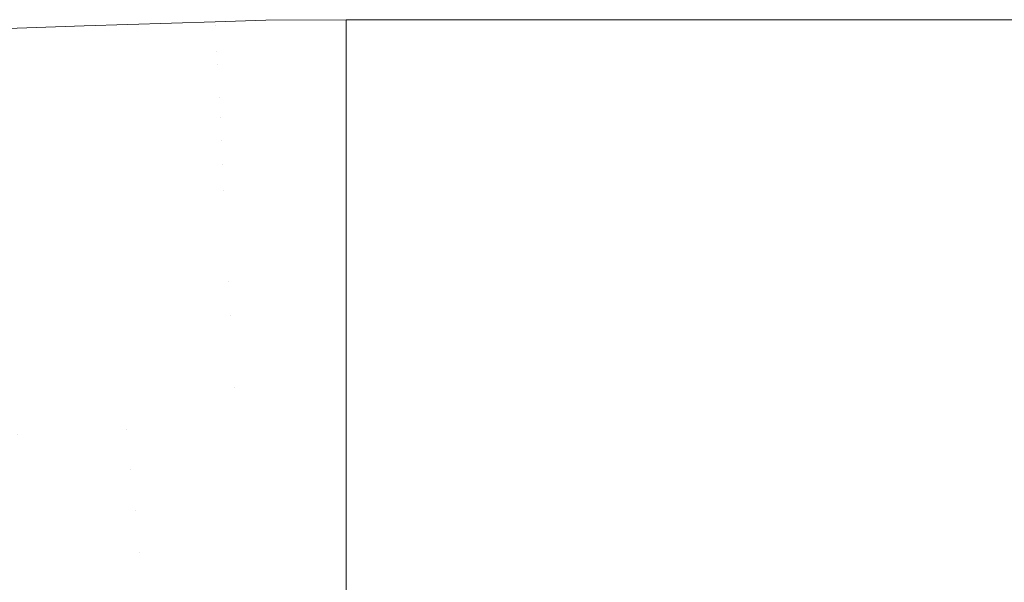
# Model space of a CAD drawing. Header units: centimetres. Extents: x -44.1 to 45.2, y 4.2 to 6.
# Tile 105 of 256: x -43.932 to -43.8927, y 5.9777 to 6.0002. Entities that reach past the tile are written whole.
import ezdxf

# ---------------------------------------------------------------- set-up
doc = ezdxf.new("R2010")
doc.units = ezdxf.units.CM
doc.header["$LTSCALE"] = 2.54
doc.layers.add('Lucido design-1', color=7, linetype='Continuous')

# ---------------------------------------------------------------- blocks, each defined once
blk = doc.blocks.new('Gruppo-4-1')
at = {"color": 7, "linetype": 'Continuous', "lineweight": 9}
for points, invisible_edges in [([(-43.934637, 5.999579, -2276.315926), (-43.929436, 5.999822, -2276.315926), (-43.929451, 5.999968, -2276.319046), (-43.93466, 5.999725, -2276.319046)], 15), ([(-43.933738, 5.999824, -2276.32217), (-43.93466, 5.999725, -2276.319046), (-43.929451, 5.999968, -2276.319046)], 11), ([(-43.929451, 5.999968, -2276.925294), (-43.93466, 5.999725, -2276.925294), (-43.933738, 5.999824, -2276.92217)], 11), ([(-43.93466, 5.999725, -2276.925294), (-43.929451, 5.999968, -2276.925294), (-43.929436, 5.999822, -2276.928414), (-43.934637, 5.999579, -2276.928414)], 15), ([(-43.929451, 5.999968, -2276.319046), (-43.929455, 5.999961, -2276.32217), (-43.933738, 5.999824, -2276.32217)], 9), ([(-43.933738, 5.999824, -2276.92217), (-43.929455, 5.999961, -2276.92217), (-43.929451, 5.999968, -2276.925294)], 10), ([(-43.929455, 5.999961, -2276.92217), (-43.933738, 5.999824, -2276.92217), (-43.933738, 5.999824, -2276.32217), (-43.929455, 5.999961, -2276.32217)], 10), ([(-43.924228, 6.000129, -2276.32217), (-43.929455, 5.999961, -2276.32217), (-43.929451, 5.999968, -2276.319046)], 10), ([(-43.929455, 5.999961, -2276.32217), (-43.924228, 6.000129, -2276.32217), (-43.924228, 6.000129, -2276.92217), (-43.929455, 5.999961, -2276.92217)], 10), ([(-43.929451, 5.999968, -2276.925294), (-43.929455, 5.999961, -2276.92217), (-43.924228, 6.000129, -2276.92217)], 9), ([(-43.929451, 5.999968, -2276.319046), (-43.924227, 6.000114, -2276.319046), (-43.924228, 6.000129, -2276.32217)], 11), ([(-43.924228, 6.000129, -2276.92217), (-43.924227, 6.000114, -2276.925294), (-43.929451, 5.999968, -2276.925294)], 11), ([(-43.924227, 6.000114, -2276.319046), (-43.929451, 5.999968, -2276.319046), (-43.929436, 5.999822, -2276.315926), (-43.924219, 5.999968, -2276.315926)], 15), ([(-43.924219, 5.999968, -2276.928414), (-43.929436, 5.999822, -2276.928414), (-43.929451, 5.999968, -2276.925294), (-43.924227, 6.000114, -2276.925294)], 15), ([(-43.924219, 5.999968, -2276.315926), (-43.929436, 5.999822, -2276.315926), (-43.92941, 5.999579, -2276.312816), (-43.924207, 5.999725, -2276.312816)], 15), ([(-43.924207, 5.999725, -2276.931524), (-43.92941, 5.999579, -2276.931524), (-43.929436, 5.999822, -2276.928414), (-43.924219, 5.999968, -2276.928414)], 15), ([(-43.922201, 6.000194, -2276.32217), (-43.924228, 6.000129, -2276.32217), (-43.924227, 6.000114, -2276.319046)], 10), ([(-43.924228, 6.000129, -2276.32217), (-43.922201, 6.000194, -2276.32217), (-43.922201, 6.000194, -2276.92217), (-43.924228, 6.000129, -2276.92217)], 10), ([(-43.924227, 6.000114, -2276.925294), (-43.924228, 6.000129, -2276.92217), (-43.922201, 6.000194, -2276.92217)], 9), ([(-43.924227, 6.000114, -2276.319046), (-43.918995, 6.000144, -2276.319046), (-43.918995, 6.000212, -2276.32217), (-43.922201, 6.000194, -2276.32217)], 9), ([(-43.922201, 6.000194, -2276.92217), (-43.918995, 6.000212, -2276.92217), (-43.918995, 6.000144, -2276.925294), (-43.924227, 6.000114, -2276.925294)], 12), ([(-43.918995, 6.000117, -2276.317808), (-43.918995, 6.000144, -2276.319046), (-43.924227, 6.000114, -2276.319046)], 10), ([(-43.924227, 6.000114, -2276.925294), (-43.918995, 6.000144, -2276.925294), (-43.918995, 6.000117, -2276.926532)], 9), ([(-43.924227, 6.000114, -2276.319046), (-43.924219, 5.999968, -2276.315926), (-43.918995, 6.000117, -2276.317808)], 11), ([(-43.924219, 5.999968, -2276.928414), (-43.924227, 6.000114, -2276.925294), (-43.918995, 6.000117, -2276.926532)], 11), ([(-43.918995, 5.999831, -2276.313454), (-43.918995, 6.000117, -2276.317808), (-43.924219, 5.999968, -2276.315926)], 10), ([(-43.918995, 6.000117, -2276.926532), (-43.918995, 5.999994, -2276.928412), (-43.924219, 5.999968, -2276.928414)], 10), ([(-43.924219, 5.999968, -2276.928414), (-43.918995, 5.999994, -2276.928412), (-43.918995, 5.999831, -2276.930886)], 9), ([(-43.924219, 5.999968, -2276.315926), (-43.924207, 5.999725, -2276.312816), (-43.918995, 5.999831, -2276.313454)], 11), ([(-43.918995, 5.999831, -2276.930886), (-43.924207, 5.999725, -2276.931524), (-43.924219, 5.999968, -2276.928414)], 11), ([(-43.922201, 6.000194, -2276.92217), (-43.922201, 6.000194, -2276.32217), (-43.918995, 6.000212, -2276.32217), (-43.918995, 6.000212, -2276.92217)], 1), ([(-43.918995, 6.000144, -2276.319046), (-8.333029, 6.000212, -2276.32217), (-26.126012, 6.000212, -2276.32217)], 9), ([(-26.126012, 6.000212, -2276.32217), (-43.918995, 6.000212, -2276.32217), (-43.918995, 6.000144, -2276.319046)], 8), ([(-43.918995, 6.000144, -2276.319046), (45.04592, 6.000144, -2276.319046), (9.459954, 6.000212, -2276.32217), (-8.333029, 6.000212, -2276.32217)], 11), ([(-43.918995, 6.000144, -2276.925294), (-43.918995, 6.000212, -2276.92217), (-26.126012, 6.000212, -2276.92217)], 8), ([(-26.126012, 6.000212, -2276.92217), (-14.264023, 6.000212, -2276.92217), (-14.264023, 6.000144, -2276.925294), (-43.918995, 6.000144, -2276.925294)], 12), ([(-43.918995, 6.000212, -2276.92217), (-43.918995, 6.000212, -2276.32217), (-26.126012, 6.000212, -2276.32217), (-26.126012, 6.000212, -2276.92217)], 4), ([(-43.918995, 6.000144, -2276.319046), (-43.918995, 6.000117, -2276.317808), (45.04592, 6.000117, -2276.317808), (45.04592, 6.000144, -2276.319046)], 10), ([(-14.264023, 6.000144, -2276.925294), (-14.264023, 6.000117, -2276.926532), (-43.918995, 6.000117, -2276.926532), (-43.918995, 6.000144, -2276.925294)], 10), ([(45.04592, 6.000117, -2276.317808), (-43.918995, 6.000117, -2276.317808), (-43.918995, 5.999831, -2276.313454), (45.04592, 5.999831, -2276.313454)], 5), ([(-14.264023, 6.000117, -2276.926532), (-14.264023, 5.999831, -2276.930886), (-43.918995, 5.999831, -2276.930886), (-43.918995, 5.999994, -2276.928412)], 10), ([(-43.918995, 5.999994, -2276.928412), (-43.918995, 6.000117, -2276.926532), (-14.264023, 6.000117, -2276.926532)], 10), ([(-43.934599, 5.999337, -2276.312816), (-43.92941, 5.999579, -2276.312816), (-43.929436, 5.999822, -2276.315926), (-43.934637, 5.999579, -2276.315926)], 15), ([(-43.934637, 5.999579, -2276.928414), (-43.929436, 5.999822, -2276.928414), (-43.92941, 5.999579, -2276.931524), (-43.934599, 5.999337, -2276.931524)], 15), ([(-43.934546, 5.998999, -2276.309719), (-43.929375, 5.99924, -2276.309719), (-43.92941, 5.999579, -2276.312816), (-43.934599, 5.999337, -2276.312816)], 15), ([(-43.934599, 5.999337, -2276.931524), (-43.92941, 5.999579, -2276.931524), (-43.929375, 5.99924, -2276.934621), (-43.934546, 5.998999, -2276.934621)], 15), ([(-43.924207, 5.999725, -2276.312816), (-43.92941, 5.999579, -2276.312816), (-43.929375, 5.99924, -2276.309719), (-43.924189, 5.999385, -2276.309719)], 15), ([(-43.924189, 5.999385, -2276.934621), (-43.929375, 5.99924, -2276.934621), (-43.92941, 5.999579, -2276.931524), (-43.924207, 5.999725, -2276.931524)], 15), ([(-43.924189, 5.999385, -2276.309719), (-43.918995, 5.999356, -2276.309117), (-43.918995, 5.999831, -2276.313454), (-43.924207, 5.999725, -2276.312816)], 13), ([(-43.924207, 5.999725, -2276.931524), (-43.918995, 5.999831, -2276.930886), (-43.918995, 5.999422, -2276.93462), (-43.924189, 5.999385, -2276.934621)], 13), ([(45.04592, 5.999831, -2276.313454), (-43.918995, 5.999831, -2276.313454), (-43.918995, 5.999356, -2276.309117), (45.04592, 5.999356, -2276.309117)], 5), ([(-14.264023, 5.999831, -2276.930886), (-14.264023, 5.999356, -2276.935223), (-43.918995, 5.999356, -2276.935223), (-43.918995, 5.999422, -2276.93462)], 10), ([(-43.918995, 5.999422, -2276.93462), (-43.918995, 5.999831, -2276.930886), (-14.264023, 5.999831, -2276.930886)], 10), ([(-43.934478, 5.998566, -2276.30664), (-43.929329, 5.998806, -2276.30664), (-43.929375, 5.99924, -2276.309719), (-43.934546, 5.998999, -2276.309719)], 15), ([(-43.934546, 5.998999, -2276.934621), (-43.929375, 5.99924, -2276.934621), (-43.929329, 5.998806, -2276.9377), (-43.934478, 5.998566, -2276.9377)], 15), ([(-43.924189, 5.999385, -2276.309719), (-43.929375, 5.99924, -2276.309719), (-43.929329, 5.998806, -2276.30664), (-43.924166, 5.99895, -2276.30664)], 15), ([(-43.924166, 5.99895, -2276.9377), (-43.929329, 5.998806, -2276.9377), (-43.929375, 5.99924, -2276.934621), (-43.924189, 5.999385, -2276.934621)], 15), ([(-43.924189, 5.999385, -2276.934621), (-43.918995, 5.999422, -2276.93462), (-43.918995, 5.999356, -2276.935223)], 9), ([(-43.918995, 5.999356, -2276.309117), (-43.924189, 5.999385, -2276.309719), (-43.924166, 5.99895, -2276.30664)], 11), ([(-43.924166, 5.99895, -2276.9377), (-43.924189, 5.999385, -2276.934621), (-43.918995, 5.999356, -2276.935223)], 11), ([(-43.924166, 5.99895, -2276.30664), (-43.918995, 5.998693, -2276.304805), (-43.918995, 5.999356, -2276.309117)], 9), ([(-43.918995, 5.999356, -2276.935223), (-43.918995, 5.998693, -2276.939535), (-43.924166, 5.99895, -2276.9377)], 10), ([(45.04592, 5.999356, -2276.309117), (-43.918995, 5.999356, -2276.309117), (-43.918995, 5.998693, -2276.304805), (45.04592, 5.998693, -2276.304805)], 5), ([(-43.918995, 5.999356, -2276.935223), (-14.264023, 5.999356, -2276.935223), (-14.264023, 5.998693, -2276.939535), (-43.918995, 5.998693, -2276.939535)], 5), ([(-43.934395, 5.998039, -2276.303583), (-43.929274, 5.998278, -2276.303583), (-43.929329, 5.998806, -2276.30664), (-43.934478, 5.998566, -2276.30664)], 15), ([(-43.934478, 5.998566, -2276.9377), (-43.929329, 5.998806, -2276.9377), (-43.929274, 5.998278, -2276.940757), (-43.934395, 5.998039, -2276.940757)], 15), ([(-43.924166, 5.99895, -2276.30664), (-43.929329, 5.998806, -2276.30664), (-43.929274, 5.998278, -2276.303583), (-43.924138, 5.998422, -2276.303583)], 15), ([(-43.924138, 5.998422, -2276.940757), (-43.929274, 5.998278, -2276.940757), (-43.929329, 5.998806, -2276.9377), (-43.924166, 5.99895, -2276.9377)], 15), ([(-43.924138, 5.998422, -2276.303583), (-43.918995, 5.998693, -2276.304805), (-43.924166, 5.99895, -2276.30664)], 11), ([(-43.924138, 5.998422, -2276.940757), (-43.924166, 5.99895, -2276.9377), (-43.918995, 5.998693, -2276.939535)], 11), ([(-43.918995, 5.997842, -2276.300526), (-43.918995, 5.998693, -2276.304805), (-43.924138, 5.998422, -2276.303583)], 10), ([(-43.918995, 5.998693, -2276.939535), (-43.918995, 5.99845, -2276.940753), (-43.924138, 5.998422, -2276.940757)], 10), ([(45.04592, 5.998693, -2276.304805), (-43.918995, 5.998693, -2276.304805), (-43.918995, 5.997842, -2276.300526), (45.04592, 5.997842, -2276.300526)], 5), ([(-14.264023, 5.998693, -2276.939535), (-14.264023, 5.997842, -2276.943814), (-43.918995, 5.997842, -2276.943814), (-43.918995, 5.99845, -2276.940753)], 10), ([(-43.918995, 5.99845, -2276.940753), (-43.918995, 5.998693, -2276.939535), (-14.264023, 5.998693, -2276.939535)], 10), ([(-43.934297, 5.99742, -2276.300554), (-43.929209, 5.997657, -2276.300554), (-43.929274, 5.998278, -2276.303583), (-43.934395, 5.998039, -2276.303583)], 15), ([(-43.934395, 5.998039, -2276.940757), (-43.929274, 5.998278, -2276.940757), (-43.929209, 5.997657, -2276.943786), (-43.934297, 5.99742, -2276.943786)], 15), ([(-43.924138, 5.998422, -2276.303583), (-43.929274, 5.998278, -2276.303583), (-43.929209, 5.997657, -2276.300554), (-43.924106, 5.9978, -2276.300554)], 15), ([(-43.924106, 5.9978, -2276.943786), (-43.929209, 5.997657, -2276.943786), (-43.929274, 5.998278, -2276.940757), (-43.924138, 5.998422, -2276.940757)], 15), ([(-43.924138, 5.998422, -2276.940757), (-43.918995, 5.99845, -2276.940753), (-43.918995, 5.997842, -2276.943814), (-43.924106, 5.9978, -2276.943786)], 13), ([(-43.924138, 5.998422, -2276.303583), (-43.924106, 5.9978, -2276.300554), (-43.918995, 5.997842, -2276.300526)], 11), ([(-43.934186, 5.99671, -2276.297555), (-43.929134, 5.996946, -2276.297555), (-43.929209, 5.997657, -2276.300554), (-43.934297, 5.99742, -2276.300554)], 15), ([(-43.934297, 5.99742, -2276.943786), (-43.929209, 5.997657, -2276.943786), (-43.929134, 5.996946, -2276.946785), (-43.934186, 5.99671, -2276.946785)], 15), ([(-43.924106, 5.9978, -2276.300554), (-43.929209, 5.997657, -2276.300554), (-43.929134, 5.996946, -2276.297555), (-43.924069, 5.997088, -2276.297555)], 15), ([(-43.924069, 5.997088, -2276.946785), (-43.929134, 5.996946, -2276.946785), (-43.929209, 5.997657, -2276.943786), (-43.924106, 5.9978, -2276.943786)], 15), ([(-43.918995, 5.997842, -2276.300526), (-43.924106, 5.9978, -2276.300554), (-43.924069, 5.997088, -2276.297555)], 11), ([(-43.924069, 5.997088, -2276.946785), (-43.924106, 5.9978, -2276.943786), (-43.918995, 5.997842, -2276.943814)], 11), ([(-43.924069, 5.997088, -2276.297555), (-43.918995, 5.996805, -2276.296288), (-43.918995, 5.997842, -2276.300526)], 9), ([(-43.918995, 5.997842, -2276.943814), (-43.918995, 5.997116, -2276.946781), (-43.924069, 5.997088, -2276.946785)], 10), ([(45.04592, 5.997842, -2276.300526), (-43.918995, 5.997842, -2276.300526), (-43.918995, 5.996805, -2276.296288), (45.04592, 5.996805, -2276.296288)], 5), ([(-43.918995, 5.997116, -2276.946781), (-43.918995, 5.997842, -2276.943814), (-14.264023, 5.997842, -2276.943814), (-14.264023, 5.996805, -2276.948052)], 10), ([(-43.924069, 5.997088, -2276.297555), (-43.929134, 5.996946, -2276.297555), (-43.929051, 5.996146, -2276.29459), (-43.924027, 5.996287, -2276.29459)], 15), ([(-43.924027, 5.996287, -2276.94975), (-43.929051, 5.996146, -2276.94975), (-43.929134, 5.996946, -2276.946785), (-43.924069, 5.997088, -2276.946785)], 15), ([(-43.924069, 5.997088, -2276.946785), (-43.918995, 5.997116, -2276.946781), (-43.918995, 5.996805, -2276.948052)], 9), ([(-43.924027, 5.996287, -2276.29459), (-43.918995, 5.996805, -2276.296288), (-43.924069, 5.997088, -2276.297555)], 11), ([(-43.918995, 5.996805, -2276.948052), (-43.924027, 5.996287, -2276.94975), (-43.924069, 5.997088, -2276.946785)], 11), ([(-14.264023, 5.996805, -2276.948052), (-43.918995, 5.996805, -2276.948052), (-43.918995, 5.997116, -2276.946781)], 9), ([(-43.93406, 5.995912, -2276.29459), (-43.929051, 5.996146, -2276.29459), (-43.929134, 5.996946, -2276.297555), (-43.934186, 5.99671, -2276.297555)], 15), ([(-43.934186, 5.99671, -2276.946785), (-43.929134, 5.996946, -2276.946785), (-43.929051, 5.996146, -2276.94975), (-43.93406, 5.995912, -2276.94975)], 15), ([(-43.918995, 5.995584, -2276.292099), (-43.918995, 5.996805, -2276.296288), (-43.924027, 5.996287, -2276.29459)], 10), ([(-43.924027, 5.996287, -2276.94975), (-43.918995, 5.996805, -2276.948052), (-43.918995, 5.995584, -2276.952241)], 9), ([(45.04592, 5.996805, -2276.296288), (-43.918995, 5.996805, -2276.296288), (-43.918995, 5.995584, -2276.292099), (45.04592, 5.995584, -2276.292099)], 5), ([(-43.918995, 5.996805, -2276.948052), (-14.264023, 5.996805, -2276.948052), (-14.264023, 5.995584, -2276.952241), (-43.918995, 5.995584, -2276.952241)], 5), ([(-43.933921, 5.995028, -2276.291665), (-43.928958, 5.99526, -2276.291665), (-43.929051, 5.996146, -2276.29459), (-43.93406, 5.995912, -2276.29459)], 15), ([(-43.93406, 5.995912, -2276.94975), (-43.929051, 5.996146, -2276.94975), (-43.928958, 5.99526, -2276.952675), (-43.933921, 5.995028, -2276.952675)], 15), ([(-43.924027, 5.996287, -2276.29459), (-43.929051, 5.996146, -2276.29459), (-43.928958, 5.99526, -2276.291665), (-43.92398, 5.995399, -2276.291665)], 15), ([(-43.92398, 5.995399, -2276.952675), (-43.928958, 5.99526, -2276.952675), (-43.929051, 5.996146, -2276.94975), (-43.924027, 5.996287, -2276.94975)], 15), ([(-43.924027, 5.996287, -2276.29459), (-43.92398, 5.995399, -2276.291665), (-43.918995, 5.995584, -2276.292099)], 11), ([(-43.918995, 5.995584, -2276.952241), (-43.92398, 5.995399, -2276.952675), (-43.924027, 5.996287, -2276.94975)], 11), ([(-43.923929, 5.994427, -2276.288781), (-43.918995, 5.994181, -2276.287968), (-43.918995, 5.995584, -2276.292099), (-43.92398, 5.995399, -2276.291665)], 13), ([(-43.918995, 5.995584, -2276.952241), (-43.918995, 5.995437, -2276.952672), (-43.92398, 5.995399, -2276.952675)], 10), ([(45.04592, 5.995584, -2276.292099), (-43.918995, 5.995584, -2276.292099), (-43.918995, 5.994181, -2276.287968), (45.04592, 5.994181, -2276.287968)], 5), ([(-14.264023, 5.995584, -2276.952241), (-14.264023, 5.994181, -2276.956372), (-43.918995, 5.994181, -2276.956372), (-43.918995, 5.995437, -2276.952672)], 10), ([(-43.918995, 5.995437, -2276.952672), (-43.918995, 5.995584, -2276.952241), (-14.264023, 5.995584, -2276.952241)], 10), ([(-43.933768, 5.99406, -2276.288781), (-43.928856, 5.994289, -2276.288781), (-43.928958, 5.99526, -2276.291665), (-43.933921, 5.995028, -2276.291665)], 15), ([(-43.933921, 5.995028, -2276.952675), (-43.928958, 5.99526, -2276.952675), (-43.928856, 5.994289, -2276.955559), (-43.933768, 5.99406, -2276.955559)], 15), ([(-43.92398, 5.995399, -2276.291665), (-43.928958, 5.99526, -2276.291665), (-43.928856, 5.994289, -2276.288781), (-43.923929, 5.994427, -2276.288781)], 15), ([(-43.923929, 5.994427, -2276.955559), (-43.928856, 5.994289, -2276.955559), (-43.928958, 5.99526, -2276.952675), (-43.92398, 5.995399, -2276.952675)], 15), ([(-43.92398, 5.995399, -2276.952675), (-43.918995, 5.995437, -2276.952672), (-43.918995, 5.994181, -2276.956372), (-43.923929, 5.994427, -2276.955559)], 13), ([(-43.923929, 5.994427, -2276.288781), (-43.928856, 5.994289, -2276.288781), (-43.928746, 5.993238, -2276.285944), (-43.923874, 5.993374, -2276.285944)], 15), ([(-43.923874, 5.993374, -2276.958396), (-43.928746, 5.993238, -2276.958396), (-43.928856, 5.994289, -2276.955559), (-43.923929, 5.994427, -2276.955559)], 15), ([(-43.923874, 5.993374, -2276.285944), (-43.918995, 5.994181, -2276.287968), (-43.923929, 5.994427, -2276.288781)], 11), ([(-43.923874, 5.993374, -2276.958396), (-43.923929, 5.994427, -2276.955559), (-43.918995, 5.994181, -2276.956372)], 11), ([(-43.933603, 5.993011, -2276.285944), (-43.928746, 5.993238, -2276.285944), (-43.928856, 5.994289, -2276.288781), (-43.933768, 5.99406, -2276.288781)], 15), ([(-43.933768, 5.99406, -2276.955559), (-43.928856, 5.994289, -2276.955559), (-43.928746, 5.993238, -2276.958396), (-43.933603, 5.993011, -2276.958396)], 15), ([(-43.918995, 5.9926, -2276.283902), (-43.918995, 5.994181, -2276.287968), (-43.923874, 5.993374, -2276.285944)], 10), ([(-43.918995, 5.994181, -2276.956372), (-43.918995, 5.993397, -2276.958388), (-43.923874, 5.993374, -2276.958396)], 10), ([(45.04592, 5.994181, -2276.287968), (-43.918995, 5.994181, -2276.287968), (-43.918995, 5.9926, -2276.283902), (45.04592, 5.9926, -2276.283902)], 5), ([(-14.264023, 5.994181, -2276.956372), (-14.264023, 5.9926, -2276.960438), (-43.918995, 5.9926, -2276.960438), (-43.918995, 5.993397, -2276.958388)], 10), ([(-43.918995, 5.993397, -2276.958388), (-43.918995, 5.994181, -2276.956372), (-14.264023, 5.994181, -2276.956372)], 10), ([(-43.933426, 5.991883, -2276.283155), (-43.928627, 5.992107, -2276.283155), (-43.928746, 5.993238, -2276.285944), (-43.933603, 5.993011, -2276.285944)], 15), ([(-43.933603, 5.993011, -2276.958396), (-43.928746, 5.993238, -2276.958396), (-43.928627, 5.992107, -2276.961185), (-43.933426, 5.991883, -2276.961185)], 15), ([(-43.923874, 5.993374, -2276.285944), (-43.928746, 5.993238, -2276.285944), (-43.928627, 5.992107, -2276.283155), (-43.923815, 5.992242, -2276.283155)], 15), ([(-43.923815, 5.992242, -2276.961185), (-43.928627, 5.992107, -2276.961185), (-43.928746, 5.993238, -2276.958396), (-43.923874, 5.993374, -2276.958396)], 15), ([(-43.923874, 5.993374, -2276.958396), (-43.918995, 5.993397, -2276.958388), (-43.918995, 5.9926, -2276.960438)], 9), ([(-43.923874, 5.993374, -2276.285944), (-43.923815, 5.992242, -2276.283155), (-43.918995, 5.9926, -2276.283902)], 11), ([(-43.918995, 5.9926, -2276.960438), (-43.923815, 5.992242, -2276.961185), (-43.923874, 5.993374, -2276.958396)], 11), ([(-43.923752, 5.991034, -2276.280418), (-43.918995, 5.990843, -2276.279908), (-43.918995, 5.9926, -2276.283902), (-43.923815, 5.992242, -2276.283155)], 13), ([(-43.923815, 5.992242, -2276.961185), (-43.918995, 5.9926, -2276.960438), (-43.918995, 5.991069, -2276.963918), (-43.923752, 5.991034, -2276.963922)], 13), ([(45.04592, 5.9926, -2276.283902), (-43.918995, 5.9926, -2276.283902), (-43.918995, 5.990843, -2276.279908), (45.04592, 5.990843, -2276.279908)], 5), ([(-14.264023, 5.9926, -2276.960438), (-14.264023, 5.990843, -2276.964432), (-43.918995, 5.990843, -2276.964432), (-43.918995, 5.991069, -2276.963918)], 10), ([(-43.918995, 5.991069, -2276.963918), (-43.918995, 5.9926, -2276.960438), (-14.264023, 5.9926, -2276.960438)], 10), ([(-43.933236, 5.99068, -2276.280418), (-43.928501, 5.990901, -2276.280418), (-43.928627, 5.992107, -2276.283155), (-43.933426, 5.991883, -2276.283155)], 15), ([(-43.933426, 5.991883, -2276.961185), (-43.928627, 5.992107, -2276.961185), (-43.928501, 5.990901, -2276.963922), (-43.933236, 5.99068, -2276.963922)], 15), ([(-43.923815, 5.992242, -2276.283155), (-43.928627, 5.992107, -2276.283155), (-43.928501, 5.990901, -2276.280418), (-43.923752, 5.991034, -2276.280418)], 15), ([(-43.923752, 5.991034, -2276.963922), (-43.928501, 5.990901, -2276.963922), (-43.928627, 5.992107, -2276.961185), (-43.923815, 5.992242, -2276.961185)], 15), ([(-43.933036, 5.989405, -2276.277736), (-43.928367, 5.989623, -2276.277736), (-43.928501, 5.990901, -2276.280418), (-43.933236, 5.99068, -2276.280418)], 15), ([(-43.933236, 5.99068, -2276.963922), (-43.928501, 5.990901, -2276.963922), (-43.928367, 5.989623, -2276.966604), (-43.933036, 5.989405, -2276.966604)], 15), ([(-43.923752, 5.991034, -2276.280418), (-43.928501, 5.990901, -2276.280418), (-43.928367, 5.989623, -2276.277736), (-43.923684, 5.989754, -2276.277736)], 15), ([(-43.923684, 5.989754, -2276.966604), (-43.928367, 5.989623, -2276.966604), (-43.928501, 5.990901, -2276.963922), (-43.923752, 5.991034, -2276.963922)], 15), ([(-43.923752, 5.991034, -2276.963922), (-43.918995, 5.991069, -2276.963918), (-43.918995, 5.990843, -2276.964432)], 9), ([(-43.918995, 5.990843, -2276.279908), (-43.923752, 5.991034, -2276.280418), (-43.923684, 5.989754, -2276.277736)], 11), ([(-43.923684, 5.989754, -2276.966604), (-43.923752, 5.991034, -2276.963922), (-43.918995, 5.990843, -2276.964432)], 11), ([(-43.923684, 5.989754, -2276.277736), (-43.918995, 5.988913, -2276.275995), (-43.918995, 5.990843, -2276.279908)], 9), ([(-43.918995, 5.990843, -2276.964432), (-43.918995, 5.988913, -2276.968345), (-43.923684, 5.989754, -2276.966604)], 10), ([(45.04592, 5.990843, -2276.279908), (-43.918995, 5.990843, -2276.279908), (-43.918995, 5.988913, -2276.275995), (45.04592, 5.988913, -2276.275995)], 5), ([(-43.918995, 5.990843, -2276.964432), (-14.264023, 5.990843, -2276.964432), (-14.264023, 5.988913, -2276.968345), (-43.918995, 5.988913, -2276.968345)], 5), ([(-43.932824, 5.98806, -2276.275111), (-43.928226, 5.988275, -2276.275111), (-43.928367, 5.989623, -2276.277736), (-43.933036, 5.989405, -2276.277736)], 15), ([(-43.933036, 5.989405, -2276.966604), (-43.928367, 5.989623, -2276.966604), (-43.928226, 5.988275, -2276.969229), (-43.932824, 5.98806, -2276.969229)], 15), ([(-43.923684, 5.989754, -2276.277736), (-43.928367, 5.989623, -2276.277736), (-43.928226, 5.988275, -2276.275111), (-43.923614, 5.988404, -2276.275111)], 15), ([(-43.923614, 5.988404, -2276.969229), (-43.928226, 5.988275, -2276.969229), (-43.928367, 5.989623, -2276.966604), (-43.923684, 5.989754, -2276.966604)], 15), ([(-43.923614, 5.988404, -2276.275111), (-43.918995, 5.988913, -2276.275995), (-43.923684, 5.989754, -2276.277736)], 11), ([(-43.923614, 5.988404, -2276.969229), (-43.923684, 5.989754, -2276.966604), (-43.918995, 5.988913, -2276.968345)], 11), ([(-43.92354, 5.986988, -2276.272546), (-43.918995, 5.986815, -2276.27217), (-43.918995, 5.988913, -2276.275995), (-43.923614, 5.988404, -2276.275111)], 13), ([(-43.918995, 5.988913, -2276.968345), (-43.918995, 5.988433, -2276.969221), (-43.923614, 5.988404, -2276.969229)], 10), ([(45.04592, 5.988913, -2276.275995), (-43.918995, 5.988913, -2276.275995), (-43.918995, 5.986815, -2276.27217), (45.04592, 5.986815, -2276.27217)], 5), ([(-14.264023, 5.988913, -2276.968345), (-14.264023, 5.986815, -2276.97217), (-43.918995, 5.986815, -2276.97217), (-43.918995, 5.988433, -2276.969221)], 10), ([(-43.918995, 5.988433, -2276.969221), (-43.918995, 5.988913, -2276.968345), (-14.264023, 5.988913, -2276.968345)], 10), ([(-43.932602, 5.98665, -2276.272546), (-43.928077, 5.986861, -2276.272546), (-43.928226, 5.988275, -2276.275111), (-43.932824, 5.98806, -2276.275111)], 15), ([(-43.932824, 5.98806, -2276.969229), (-43.928226, 5.988275, -2276.969229), (-43.928077, 5.986861, -2276.971794), (-43.932602, 5.98665, -2276.971794)], 15), ([(-43.923614, 5.988404, -2276.275111), (-43.928226, 5.988275, -2276.275111), (-43.928077, 5.986861, -2276.272546), (-43.92354, 5.986988, -2276.272546)], 15), ([(-43.92354, 5.986988, -2276.971794), (-43.928077, 5.986861, -2276.971794), (-43.928226, 5.988275, -2276.969229), (-43.923614, 5.988404, -2276.969229)], 15), ([(-43.923614, 5.988404, -2276.969229), (-43.918995, 5.988433, -2276.969221), (-43.918995, 5.986815, -2276.97217), (-43.92354, 5.986988, -2276.971794)], 13), ([(-43.92354, 5.986988, -2276.272546), (-43.928077, 5.986861, -2276.272546), (-43.927923, 5.985385, -2276.270043), (-43.923462, 5.98551, -2276.270043)], 15), ([(-43.923462, 5.98551, -2276.974297), (-43.927923, 5.985385, -2276.974297), (-43.928077, 5.986861, -2276.971794), (-43.92354, 5.986988, -2276.971794)], 15), ([(-43.918995, 5.986815, -2276.27217), (-43.92354, 5.986988, -2276.272546), (-43.923462, 5.98551, -2276.270043)], 11), ([(-43.923462, 5.98551, -2276.974297), (-43.92354, 5.986988, -2276.971794), (-43.918995, 5.986815, -2276.97217)], 11), ([(-43.93237, 5.985177, -2276.270043), (-43.927923, 5.985385, -2276.270043), (-43.928077, 5.986861, -2276.272546), (-43.932602, 5.98665, -2276.272546)], 15), ([(-43.932602, 5.98665, -2276.971794), (-43.928077, 5.986861, -2276.971794), (-43.927923, 5.985385, -2276.974297), (-43.93237, 5.985177, -2276.974297)], 15), ([(-43.923462, 5.98551, -2276.270043), (-43.918995, 5.985531, -2276.270055), (-43.918995, 5.986815, -2276.27217)], 9), ([(-43.918995, 5.986815, -2276.97217), (-43.918995, 5.985531, -2276.974285), (-43.923462, 5.98551, -2276.974297)], 10), ([(45.04592, 5.985531, -2276.270055), (45.04592, 5.986815, -2276.27217), (-43.918995, 5.986815, -2276.27217), (-43.918995, 5.985531, -2276.270055)], 10), ([(-43.918995, 5.985531, -2276.974285), (-43.918995, 5.986815, -2276.97217), (-14.264023, 5.986815, -2276.97217), (-14.264023, 5.985531, -2276.974285)], 10), ([(-43.932129, 5.983645, -2276.267604), (-43.927762, 5.983849, -2276.267604), (-43.927923, 5.985385, -2276.270043), (-43.93237, 5.985177, -2276.270043)], 15), ([(-43.93237, 5.985177, -2276.974297), (-43.927923, 5.985385, -2276.974297), (-43.927762, 5.983849, -2276.976736), (-43.932129, 5.983645, -2276.976736)], 15), ([(-43.923462, 5.98551, -2276.270043), (-43.927923, 5.985385, -2276.270043), (-43.927762, 5.983849, -2276.267604)], 11), ([(-43.927762, 5.983849, -2276.976736), (-43.927923, 5.985385, -2276.974297), (-43.923462, 5.98551, -2276.974297)], 11), ([(-43.923462, 5.98551, -2276.270043), (-43.927762, 5.983849, -2276.267604), (-43.918995, 5.984551, -2276.26844)], 11), ([(-43.918995, 5.984551, -2276.9759), (-43.927762, 5.983849, -2276.976736), (-43.923462, 5.98551, -2276.974297)], 11), ([(-43.918995, 5.984551, -2276.26844), (-43.918995, 5.985531, -2276.270055), (-43.923462, 5.98551, -2276.270043)], 10), ([(-43.923462, 5.98551, -2276.974297), (-43.918995, 5.985531, -2276.974285), (-43.918995, 5.984551, -2276.9759)], 9), ([(-43.918995, 5.985531, -2276.270055), (-43.918995, 5.984551, -2276.26844), (45.04592, 5.984551, -2276.26844), (45.04592, 5.985531, -2276.270055)], 10), ([(-14.264023, 5.985531, -2276.974285), (-14.264023, 5.984551, -2276.9759), (-43.918995, 5.984551, -2276.9759), (-43.918995, 5.985531, -2276.974285)], 10), ([(-43.927762, 5.983849, -2276.267604), (-43.918995, 5.983999, -2276.267613), (-43.918995, 5.984551, -2276.26844)], 9), ([(-43.918995, 5.984551, -2276.9759), (-43.918995, 5.983999, -2276.976727), (-43.927762, 5.983849, -2276.976736)], 10), ([(45.04592, 5.983999, -2276.267613), (45.04592, 5.984551, -2276.26844), (-43.918995, 5.984551, -2276.26844), (-43.918995, 5.983999, -2276.267613)], 10), ([(-43.918995, 5.982127, -2276.979528), (-43.918995, 5.98241, -2276.979104), (-14.264023, 5.984551, -2276.9759), (-14.264023, 5.983999, -2276.976727)], 10), ([(-43.918995, 5.98241, -2276.979104), (-43.918995, 5.983999, -2276.976727), (-43.918995, 5.984551, -2276.9759), (-14.264023, 5.984551, -2276.9759)], 12), ([(-43.927595, 5.982258, -2276.26523), (-43.927762, 5.983849, -2276.267604), (-43.932129, 5.983645, -2276.267604)], 11), ([(-43.932129, 5.983645, -2276.976736), (-43.927762, 5.983849, -2276.976736), (-43.927595, 5.982258, -2276.979109)], 11), ([(-43.927762, 5.983849, -2276.267604), (-43.927595, 5.982258, -2276.26523), (-43.918995, 5.982127, -2276.264812), (-43.918995, 5.983999, -2276.267613)], 11), ([(-43.918995, 5.983999, -2276.976727), (-43.918995, 5.98241, -2276.979104), (-43.927595, 5.982258, -2276.979109), (-43.927762, 5.983849, -2276.976736)], 14), ([(-43.918995, 5.983999, -2276.267613), (-43.918995, 5.982127, -2276.264812), (45.04592, 5.982127, -2276.264812), (45.04592, 5.983999, -2276.267613)], 10), ([(-14.264023, 5.983999, -2276.976727), (-14.264023, 5.982127, -2276.979528), (-43.918995, 5.982127, -2276.979528)], 10), ([(-43.932129, 5.983645, -2276.267604), (-43.936144, 5.981779, -2276.26523), (-43.927595, 5.982258, -2276.26523)], 11), ([(-43.927595, 5.982258, -2276.979109), (-43.936144, 5.981779, -2276.979109), (-43.932129, 5.983645, -2276.976736)], 11), ([(-43.927423, 5.980615, -2276.262924), (-43.927595, 5.982258, -2276.26523), (-43.936144, 5.981779, -2276.26523), (-43.935801, 5.980145, -2276.262924)], 15), ([(-43.935801, 5.980145, -2276.981416), (-43.936144, 5.981779, -2276.979109), (-43.927595, 5.982258, -2276.979109), (-43.927423, 5.980615, -2276.981416)], 15), ([(-43.927595, 5.982258, -2276.979109), (-43.918995, 5.98241, -2276.979104), (-43.918995, 5.982127, -2276.979528)], 9), ([(-43.918995, 5.982127, -2276.264812), (-43.927595, 5.982258, -2276.26523), (-43.927423, 5.980615, -2276.262924)], 11), ([(-43.927423, 5.980615, -2276.981416), (-43.927595, 5.982258, -2276.979109), (-43.918995, 5.982127, -2276.979528)], 11), ([(-43.927423, 5.980615, -2276.262924), (-43.918995, 5.979547, -2276.261294), (-43.918995, 5.982127, -2276.264812)], 9), ([(-43.918995, 5.982127, -2276.979528), (-43.918995, 5.979547, -2276.983046), (-43.927423, 5.980615, -2276.981416)], 10), ([(45.04592, 5.982127, -2276.264812), (-43.918995, 5.982127, -2276.264812), (-43.918995, 5.979547, -2276.261294), (45.04592, 5.979547, -2276.261294)], 5), ([(-43.918995, 5.982127, -2276.979528), (-14.264023, 5.982127, -2276.979528), (-14.264023, 5.979547, -2276.983046), (-43.918995, 5.979547, -2276.983046)], 5), ([(-43.935801, 5.980145, -2276.262924), (-43.935447, 5.978463, -2276.260685), (-43.927245, 5.978923, -2276.260685), (-43.927423, 5.980615, -2276.262924)], 15), ([(-43.927423, 5.980615, -2276.981416), (-43.927245, 5.978923, -2276.983655), (-43.935447, 5.978463, -2276.983655), (-43.935801, 5.980145, -2276.981416)], 15), ([(-43.927423, 5.980615, -2276.262924), (-43.927245, 5.978923, -2276.260685), (-43.918995, 5.979547, -2276.261294)], 11), ([(-43.927245, 5.978923, -2276.983655), (-43.927423, 5.980615, -2276.981416), (-43.918995, 5.979547, -2276.983046)], 11), ([(-43.918995, 5.976816, -2276.257891), (-43.918995, 5.979547, -2276.261294), (-43.927245, 5.978923, -2276.260685), (-43.927063, 5.977186, -2276.258516)], 14), ([(-43.918995, 5.979547, -2276.983046), (-43.918995, 5.979066, -2276.983646), (-43.927245, 5.978923, -2276.983655)], 10), ([(45.04592, 5.979547, -2276.261294), (-43.918995, 5.979547, -2276.261294), (-43.918995, 5.976816, -2276.257891), (45.04592, 5.976816, -2276.257891)], 5), ([(-14.264023, 5.979547, -2276.983046), (-14.264023, 5.976816, -2276.986449), (-43.918995, 5.976816, -2276.986449), (-43.918995, 5.979066, -2276.983646)], 10), ([(-43.918995, 5.979066, -2276.983646), (-43.918995, 5.979547, -2276.983046), (-14.264023, 5.979547, -2276.983046)], 10), ([(-43.927063, 5.977186, -2276.985824), (-43.927245, 5.978923, -2276.983655), (-43.918995, 5.979066, -2276.983646), (-43.918995, 5.976816, -2276.986449)], 11), ([(-43.927063, 5.977186, -2276.258516), (-43.927245, 5.978923, -2276.260685), (-43.935447, 5.978463, -2276.260685), (-43.935084, 5.976736, -2276.258516)], 15), ([(-43.935084, 5.976736, -2276.985824), (-43.935447, 5.978463, -2276.983655), (-43.927245, 5.978923, -2276.983655), (-43.927063, 5.977186, -2276.985824)], 15)]:
    blk.add_3dface(points, dxfattribs=dict(at, invisible_edges=invisible_edges))
blk = doc.blocks.new('Gruppo-5-1')
at = {"color": 7}
blk.add_blockref('Gruppo-4-1', (0, 0), dxfattribs=at)

msp = doc.modelspace()

# ---------------------------------------------------------------- block references
at = {"layer": 'Lucido design-1', "color": 7}
msp.add_blockref('Gruppo-5-1', (0, 0), dxfattribs=at)

doc.saveas('drawing.dxf')
